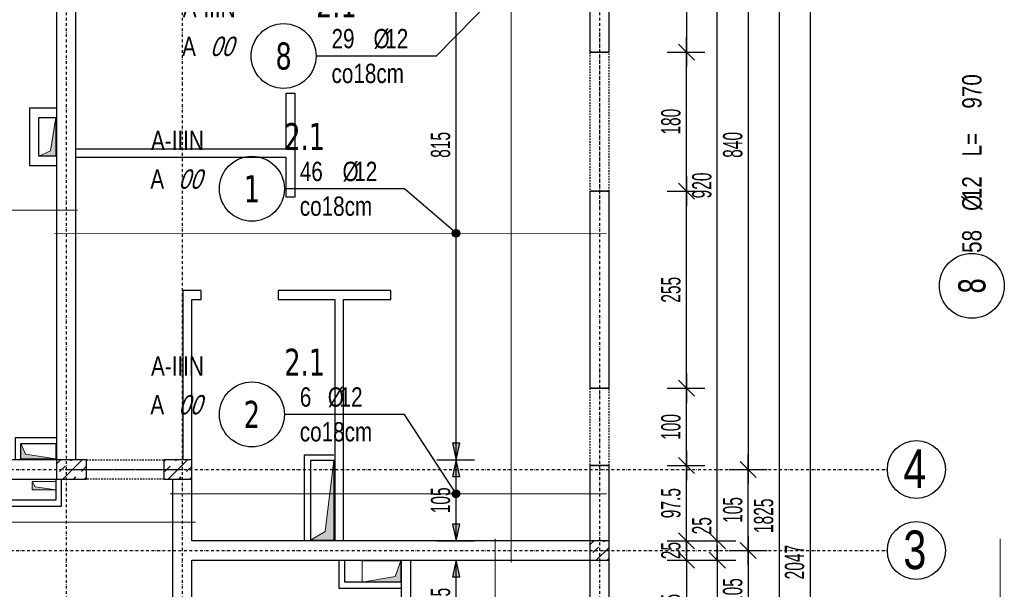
# Model space of a CAD drawing. Header units: millimetres. Extents: x 7622 to 13136, y -11868 to -7450.
# Tile 16 of 19: x 9955 to 11229, y -9173 to -8436. Entities that reach past the tile are written whole.
import ezdxf
from ezdxf.enums import TextEntityAlignment as Align

# ---------------------------------------------------------------- set-up
doc = ezdxf.new("R2010")
doc.units = ezdxf.units.MM
doc.header["$LTSCALE"] = 10
doc.linetypes.add('MO', pattern=[0.7, 0.35, -0.17, 0.01, -0.17])
doc.linetypes.add('MP', pattern=[0.36, 0.2, -0.16])
for name, color, linetype in [('BA_szr', 1, 'Continuous'), ('BA_wym', 1, 'Continuous'), ('BD_lpm', 1, 'MP'), ('BD_osm', 1, 'MO'), ('BD_txs', 2, 'Continuous'), ('BD_wic', 1, 'Continuous'), ('BD_wig', 3, 'Continuous'), ('BZ_odn', 1, 'Continuous'), ('BZ_opi1', 7, 'Continuous'), ('BZ_opi2', 4, 'Continuous'), ('BZ_opi4', 53, 'Continuous'), ('BZ_P_wid', 3, 'Continuous'), ('BZ_P_wyc', 134, 'Continuous'), ('BZ_wym', 1, 'Continuous')]:
    doc.layers.add(name, color=color, linetype=linetype)
doc.layers.add('BZ_pom', color=6, linetype='Continuous', plot=False)
doc.layers.add('Nowe_A-Przebicia_Nr_pióra__1', color=7, linetype='Continuous', lineweight=13)
doc.layers.add('Nowe_A-Ściany-Zewnętrzne_Nr_pióra__47', color=7, linetype='Continuous', lineweight=15)
doc.layers.add('Nowe_A-Przebicia_Nr_pióra__102', color=7, linetype='Continuous', lineweight=5, true_color=0xcccccc)
doc.styles.add('BIKTBG', font='tahoma.ttf', dxfattribs={"width": 0.85})
doc.styles.add('BIKTS', font='bikromsw.shx', dxfattribs={"width": 0.8})
doc.styles.add('BIKWYM', font='bikromsw.shx', dxfattribs={"width": 0.6})
doc.dimstyles.new('BA_KR_100_cm', dxfattribs={"dimtxt": 25, "dimasz": 1.666667, "dimexe": 24, "dimexo": 0, "dimgap": 0, "dimtad": 0, "dimdec": 1, "dimrnd": 0.5, "dimzin": 9, "dimdsep": 46, "dimtxsty": 'BIKWYM', "dimblk": 'WYM-KR', "dimcen": 0, "dimdle": 20, "dimclrd": 256, "dimclre": 256, "dimclrt": 2, "dimadec": 0, "dimazin": 0, "dimtfac": 0.033333, "dimtdec": 1, "dimtmove": 0, "dimatfit": 3, "dimldrblk": 'WYM-KR', "dimfxl": 25, "dimfxlon": 1, "dimtvp": 0.8, "dimtolj": 1, "dimarcsym": 0})
doc.dimstyles.new('BZ_KP_100_cm', dxfattribs={"dimtxt": 25, "dimasz": 1.666667, "dimexe": 24, "dimexo": 0, "dimgap": 0, "dimtad": 0, "dimdec": 1, "dimrnd": 0.5, "dimzin": 9, "dimdsep": 46, "dimtxsty": 'BIKWYM', "dimblk": 'WYM-KR', "dimblk1": 'WYM-KP', "dimblk2": 'WYM-KP', "dimsah": 1, "dimcen": 0, "dimdle": 20, "dimclrd": 256, "dimclre": 256, "dimclrt": 7, "dimadec": 0, "dimazin": 0, "dimtfac": 0.033333, "dimtdec": 1, "dimtmove": 0, "dimatfit": 3, "dimldrblk": 'WYM-KP', "dimfxl": 1, "dimtvp": 0.8, "dimtolj": 1, "dimarcsym": 0})
doc.dimstyles.new('BZ_ST_100_cm', dxfattribs={"dimtxt": 25, "dimasz": 1.666667, "dimexe": 24, "dimexo": 0, "dimgap": 0, "dimtad": 0, "dimdec": 1, "dimrnd": 0.5, "dimdsep": 46, "dimtxsty": 'BIKWYM', "dimblk": 'WYM-ST', "dimcen": 0, "dimdle": 20, "dimclrd": 256, "dimclre": 256, "dimclrt": 7, "dimadec": 0, "dimazin": 0, "dimtfac": 0.033333, "dimtdec": 1, "dimtix": 1, "dimtmove": 2, "dimatfit": 3, "dimldrblk": 'WYM-ST', "dimfxl": 25, "dimfxlon": 1, "dimtvp": 0.8, "dimtolj": 1, "dimtzin": 0, "dimarcsym": 0})

# ---------------------------------------------------------------- blocks, each defined once
blk = doc.blocks.new('WYM-KR')
at = {"linetype": 'ByBlock'}
blk.add_line((11.52, 0), (-11.52, 0), dxfattribs=at)
at = {"color": 7, "linetype": 'ByBlock'}
blk.add_line((6.24, 6.24), (-6.24, -6.24), dxfattribs=at)
blk = doc.blocks.new('*D143')
at = {"layer": 'BA_wym', "lineweight": -2}
for p, q in [((10792.7, -8190.6), (10841.7, -8190.6)), ((10817.7, -8192.2), (10817.7, -8476.4)), ((10792.7, -8478.1), (10841.7, -8478.1))]:
    blk.add_line(p, q, dxfattribs=at)
at = {"layer": 'Defpoints', "color": 0}
for p in [(10777.7, -8190.6), (10777.7, -8478.1), (10817.7, -8478.1)]:
    blk.add_point(p, dxfattribs=at)
at = {"layer": 'BA_wym', "lineweight": -2, "xscale": 1.666666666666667, "yscale": 1.666666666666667, "zscale": 1.666666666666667}
for p, rotation in [((10817.7, -8190.6), 90), ((10817.7, -8478.1), 270)]:
    blk.add_blockref('WYM-KR', p, dxfattribs=dict(at, rotation=rotation))
at = {"layer": 'BA_wym', "color": 2, "insert": (10797.7, -8334.3), "char_height": 25, "attachment_point": 5, "rotation": 90, "style": 'BIKWYM'}
blk.add_mtext('\\A1;287.5', dxfattribs=at)
blk = doc.blocks.new('*D144')
at = {"layer": 'BA_wym', "lineweight": -2}
for p, q in [((10792.7, -8478.1), (10841.7, -8478.1)), ((10817.7, -8656.4), (10817.7, -8479.7)), ((10792.7, -8658.1), (10841.7, -8658.1))]:
    blk.add_line(p, q, dxfattribs=at)
at = {"layer": 'Defpoints', "color": 0}
for p in [(10777.7, -8478.1), (10817.7, -8478.1), (10777.7, -8658.1)]:
    blk.add_point(p, dxfattribs=at)
at = {"layer": 'BA_wym', "lineweight": -2, "xscale": 1.666666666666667, "yscale": 1.666666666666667, "zscale": 1.666666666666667}
for p, rotation in [((10817.7, -8478.1), 90), ((10817.7, -8658.1), 270)]:
    blk.add_blockref('WYM-KR', p, dxfattribs=dict(at, rotation=rotation))
at = {"layer": 'BA_wym', "color": 2, "insert": (10797.7, -8568.1), "char_height": 25, "attachment_point": 5, "rotation": 90, "style": 'BIKWYM'}
blk.add_mtext('\\A1;180', dxfattribs=at)
blk = doc.blocks.new('*D145')
at = {"layer": 'BA_wym', "lineweight": -2}
for p, q in [((10792.7, -8658.1), (10841.7, -8658.1)), ((10817.7, -8911.4), (10817.7, -8659.7)), ((10792.7, -8913.1), (10841.7, -8913.1))]:
    blk.add_line(p, q, dxfattribs=at)
at = {"layer": 'Defpoints', "color": 0}
for p in [(10777.7, -8658.1), (10817.7, -8658.1), (10777.7, -8913.1)]:
    blk.add_point(p, dxfattribs=at)
at = {"layer": 'BA_wym', "lineweight": -2, "xscale": 1.666666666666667, "yscale": 1.666666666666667, "zscale": 1.666666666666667}
for p, rotation in [((10817.7, -8658.1), 90), ((10817.7, -8913.1), 270)]:
    blk.add_blockref('WYM-KR', p, dxfattribs=dict(at, rotation=rotation))
at = {"layer": 'BA_wym', "color": 2, "insert": (10797.7, -8785.6), "char_height": 25, "attachment_point": 5, "rotation": 90, "style": 'BIKWYM'}
blk.add_mtext('\\A1;255', dxfattribs=at)
blk = doc.blocks.new('*D146')
at = {"layer": 'BA_wym', "lineweight": -2}
for p, q in [((10792.7, -8913.1), (10841.7, -8913.1)), ((10817.7, -9011.4), (10817.7, -8914.7)), ((10792.7, -9013.1), (10841.7, -9013.1))]:
    blk.add_line(p, q, dxfattribs=at)
at = {"layer": 'Defpoints', "color": 0}
for p in [(10777.7, -8913.1), (10817.7, -8913.1), (10777.7, -9013.1)]:
    blk.add_point(p, dxfattribs=at)
at = {"layer": 'BA_wym', "lineweight": -2, "xscale": 1.666666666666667, "yscale": 1.666666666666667, "zscale": 1.666666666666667}
for p, rotation in [((10817.7, -8913.1), 90), ((10817.7, -9013.1), 270)]:
    blk.add_blockref('WYM-KR', p, dxfattribs=dict(at, rotation=rotation))
at = {"layer": 'BA_wym', "color": 2, "insert": (10797.7, -8963.1), "char_height": 25, "attachment_point": 5, "rotation": 90, "style": 'BIKWYM'}
blk.add_mtext('\\A1;100', dxfattribs=at)
blk = doc.blocks.new('*D147')
at = {"layer": 'BA_wym', "lineweight": -2}
for p, q in [((10792.7, -9013.1), (10841.7, -9013.1)), ((10817.7, -9108.9), (10817.7, -9014.7)), ((10792.7, -9110.6), (10841.7, -9110.6))]:
    blk.add_line(p, q, dxfattribs=at)
at = {"layer": 'Defpoints', "color": 0}
for p in [(10777.7, -9013.1), (10817.7, -9013.1), (10777.7, -9110.6)]:
    blk.add_point(p, dxfattribs=at)
at = {"layer": 'BA_wym', "lineweight": -2, "xscale": 1.666666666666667, "yscale": 1.666666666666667, "zscale": 1.666666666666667}
for p, rotation in [((10817.7, -9013.1), 90), ((10817.7, -9110.6), 270)]:
    blk.add_blockref('WYM-KR', p, dxfattribs=dict(at, rotation=rotation))
at = {"layer": 'BA_wym', "color": 2, "insert": (10797.7, -9061.8), "char_height": 25, "attachment_point": 5, "rotation": 90, "style": 'BIKWYM'}
blk.add_mtext('\\A1;97.5', dxfattribs=at)
blk = doc.blocks.new('*D148')
at = {"layer": 'BA_wym', "lineweight": -2}
for p, q in [((10817.7, -9108.9), (10817.7, -9107.2)), ((10792.7, -9110.6), (10841.7, -9110.6)), ((10817.7, -9110.6), (10817.7, -9135.6)), ((10792.7, -9135.6), (10841.7, -9135.6)), ((10817.7, -9137.2), (10817.7, -9138.9))]:
    blk.add_line(p, q, dxfattribs=at)
at = {"layer": 'Defpoints', "color": 0}
for p in [(10777.7, -9110.6), (10777.7, -9135.6), (10817.7, -9135.6)]:
    blk.add_point(p, dxfattribs=at)
at = {"layer": 'BA_wym', "lineweight": -2, "xscale": 1.666666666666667, "yscale": 1.666666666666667, "zscale": 1.666666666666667}
for p, rotation in [((10817.7, -9110.6), 270), ((10817.7, -9135.6), 90)]:
    blk.add_blockref('WYM-KR', p, dxfattribs=dict(at, rotation=rotation))
at = {"layer": 'BA_wym', "color": 2, "insert": (10797.7, -9123.1), "char_height": 25, "attachment_point": 5, "rotation": 90, "style": 'BIKWYM'}
blk.add_mtext('\\A1;25', dxfattribs=at)
blk = doc.blocks.new('*D149')
at = {"layer": 'BA_wym', "lineweight": -2}
for p, q in [((10792.7, -9135.6), (10841.7, -9135.6)), ((10817.7, -9137.2), (10817.7, -9271.4)), ((10792.7, -9273.1), (10841.7, -9273.1))]:
    blk.add_line(p, q, dxfattribs=at)
at = {"layer": 'Defpoints', "color": 0}
for p in [(10777.7, -9135.6), (10777.7, -9273.1), (10817.7, -9273.1)]:
    blk.add_point(p, dxfattribs=at)
at = {"layer": 'BA_wym', "lineweight": -2, "xscale": 1.666666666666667, "yscale": 1.666666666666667, "zscale": 1.666666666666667}
for p, rotation in [((10817.7, -9135.6), 90), ((10817.7, -9273.1), 270)]:
    blk.add_blockref('WYM-KR', p, dxfattribs=dict(at, rotation=rotation))
at = {"layer": 'BA_wym', "color": 2, "insert": (10797.7, -9204.3), "char_height": 25, "attachment_point": 5, "rotation": 90, "style": 'BIKWYM'}
blk.add_mtext('\\A1;137.5', dxfattribs=at)
blk = doc.blocks.new('*D154')
at = {"layer": 'BA_wym', "lineweight": -2}
for p, q in [((10832.7, -8190.6), (10881.7, -8190.6)), ((10857.7, -9108.9), (10857.7, -8192.2)), ((10832.7, -9110.6), (10881.7, -9110.6))]:
    blk.add_line(p, q, dxfattribs=at)
at = {"layer": 'Defpoints', "color": 0}
for p in [(10817.7, -8190.6), (10857.7, -8190.6), (10817.7, -9110.6)]:
    blk.add_point(p, dxfattribs=at)
at = {"layer": 'BA_wym', "lineweight": -2, "xscale": 1.666666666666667, "yscale": 1.666666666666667, "zscale": 1.666666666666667}
for p, rotation in [((10857.7, -8190.6), 90), ((10857.7, -9110.6), 270)]:
    blk.add_blockref('WYM-KR', p, dxfattribs=dict(at, rotation=rotation))
at = {"layer": 'BA_wym', "color": 2, "insert": (10837.7, -8650.6), "char_height": 25, "attachment_point": 5, "rotation": 90, "style": 'BIKWYM'}
blk.add_mtext('\\A1;920', dxfattribs=at)
blk = doc.blocks.new('*D155')
at = {"layer": 'BA_wym', "lineweight": -2}
for p, q in [((10857.7, -9108.9), (10857.7, -9074.9)), ((10832.7, -9110.6), (10881.7, -9110.6)), ((10857.7, -9135.6), (10857.7, -9110.6)), ((10832.7, -9135.6), (10881.7, -9135.6)), ((10857.7, -9137.2), (10857.7, -9138.9))]:
    blk.add_line(p, q, dxfattribs=at)
at = {"layer": 'Defpoints', "color": 0}
for p in [(10817.7, -9110.6), (10857.7, -9110.6), (10817.7, -9135.6)]:
    blk.add_point(p, dxfattribs=at)
at = {"layer": 'BA_wym', "lineweight": -2, "xscale": 1.666666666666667, "yscale": 1.666666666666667, "zscale": 1.666666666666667}
for p, rotation in [((10857.7, -9110.6), 270), ((10857.7, -9135.6), 90)]:
    blk.add_blockref('WYM-KR', p, dxfattribs=dict(at, rotation=rotation))
at = {"layer": 'BA_wym', "color": 2, "insert": (10837.7, -9091), "char_height": 25, "attachment_point": 5, "rotation": 90, "style": 'BIKWYM'}
blk.add_mtext('\\A1;25', dxfattribs=at)
blk = doc.blocks.new('*D156')
at = {"layer": 'BA_wym', "lineweight": -2}
for p, q in [((10832.7, -9135.6), (10881.7, -9135.6)), ((10857.7, -9137.2), (10857.7, -9963.9)), ((10832.7, -9965.6), (10881.7, -9965.6))]:
    blk.add_line(p, q, dxfattribs=at)
at = {"layer": 'Defpoints', "color": 0}
for p in [(10817.7, -9135.6), (10817.7, -9965.6), (10857.7, -9965.6)]:
    blk.add_point(p, dxfattribs=at)
at = {"layer": 'BA_wym', "lineweight": -2, "xscale": 1.666666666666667, "yscale": 1.666666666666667, "zscale": 1.666666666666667}
for p, rotation in [((10857.7, -9135.6), 90), ((10857.7, -9965.6), 270)]:
    blk.add_blockref('WYM-KR', p, dxfattribs=dict(at, rotation=rotation))
at = {"layer": 'BA_wym', "color": 2, "insert": (10837.7, -9550.6), "char_height": 25, "attachment_point": 5, "rotation": 90, "style": 'BIKWYM'}
blk.add_mtext('\\A1;830', dxfattribs=at)
blk = doc.blocks.new('*D160')
at = {"layer": 'BA_wym', "lineweight": -2}
for p, q in [((10872.7, -8178.1), (10921.7, -8178.1)), ((10897.7, -8179.7), (10897.7, -9016.4)), ((10872.7, -9018.1), (10921.7, -9018.1))]:
    blk.add_line(p, q, dxfattribs=at)
at = {"layer": 'Defpoints', "color": 0}
for p in [(10857.7, -8178.1), (10857.7, -9018.1), (10897.7, -9018.1)]:
    blk.add_point(p, dxfattribs=at)
at = {"layer": 'BA_wym', "lineweight": -2, "xscale": 1.666666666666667, "yscale": 1.666666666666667, "zscale": 1.666666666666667}
for p, rotation in [((10897.7, -8178.1), 90), ((10897.7, -9018.1), 270)]:
    blk.add_blockref('WYM-KR', p, dxfattribs=dict(at, rotation=rotation))
at = {"layer": 'BA_wym', "color": 2, "insert": (10877.7, -8598.1), "char_height": 25, "attachment_point": 5, "rotation": 90, "style": 'BIKWYM'}
blk.add_mtext('\\A1;840', dxfattribs=at)
blk = doc.blocks.new('*D161')
at = {"layer": 'BA_wym', "lineweight": -2}
for p, q in [((10872.7, -9018.1), (10921.7, -9018.1)), ((10897.7, -9121.4), (10897.7, -9019.7)), ((10872.7, -9123.1), (10921.7, -9123.1))]:
    blk.add_line(p, q, dxfattribs=at)
at = {"layer": 'Defpoints', "color": 0}
for p in [(10857.7, -9018.1), (10897.7, -9018.1), (10857.7, -9123.1)]:
    blk.add_point(p, dxfattribs=at)
at = {"layer": 'BA_wym', "lineweight": -2, "xscale": 1.666666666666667, "yscale": 1.666666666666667, "zscale": 1.666666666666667}
for p, rotation in [((10897.7, -9018.1), 90), ((10897.7, -9123.1), 270)]:
    blk.add_blockref('WYM-KR', p, dxfattribs=dict(at, rotation=rotation))
at = {"layer": 'BA_wym', "color": 2, "insert": (10877.7, -9070.6), "char_height": 25, "attachment_point": 5, "rotation": 90, "style": 'BIKWYM'}
blk.add_mtext('\\A1;105', dxfattribs=at)
blk = doc.blocks.new('*D162')
at = {"layer": 'BA_wym', "lineweight": -2}
for p, q in [((10872.7, -9123.1), (10921.7, -9123.1)), ((10897.7, -9124.7), (10897.7, -9226.4)), ((10872.7, -9228.1), (10921.7, -9228.1))]:
    blk.add_line(p, q, dxfattribs=at)
at = {"layer": 'Defpoints', "color": 0}
for p in [(10857.7, -9123.1), (10857.7, -9228.1), (10897.7, -9228.1)]:
    blk.add_point(p, dxfattribs=at)
at = {"layer": 'BA_wym', "lineweight": -2, "xscale": 1.666666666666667, "yscale": 1.666666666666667, "zscale": 1.666666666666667}
for p, rotation in [((10897.7, -9123.1), 90), ((10897.7, -9228.1), 270)]:
    blk.add_blockref('WYM-KR', p, dxfattribs=dict(at, rotation=rotation))
at = {"layer": 'BA_wym', "color": 2, "insert": (10877.7, -9175.6), "char_height": 25, "attachment_point": 5, "rotation": 90, "style": 'BIKWYM'}
blk.add_mtext('\\A1;105', dxfattribs=at)
blk = doc.blocks.new('*D166')
at = {"layer": 'BA_wym', "lineweight": -2}
for p, q in [((10912.7, -8165.6), (10961.7, -8165.6)), ((10937.7, -8167.2), (10937.7, -9988.9)), ((10912.7, -9990.6), (10961.7, -9990.6))]:
    blk.add_line(p, q, dxfattribs=at)
at = {"layer": 'Defpoints', "color": 0}
for p in [(10897.7, -8165.6), (10897.7, -9990.6), (10937.7, -9990.6)]:
    blk.add_point(p, dxfattribs=at)
at = {"layer": 'BA_wym', "lineweight": -2, "xscale": 1.666666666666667, "yscale": 1.666666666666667, "zscale": 1.666666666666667}
for p, rotation in [((10937.7, -8165.6), 90), ((10937.7, -9990.6), 270)]:
    blk.add_blockref('WYM-KR', p, dxfattribs=dict(at, rotation=rotation))
at = {"layer": 'BA_wym', "color": 2, "insert": (10917.7, -9078.1), "char_height": 25, "attachment_point": 5, "rotation": 90, "style": 'BIKWYM'}
blk.add_mtext('\\A1;1825', dxfattribs=at)
blk = doc.blocks.new('*D168')
at = {"layer": 'BA_wym', "lineweight": -2}
for p, q in [((10952.7, -8114.6), (11001.7, -8114.6)), ((10977.7, -8116.2), (10977.7, -10159.9)), ((10952.7, -10161.6), (11001.7, -10161.6))]:
    blk.add_line(p, q, dxfattribs=at)
at = {"layer": 'Defpoints', "color": 0}
for p in [(10937.7, -8114.6), (10937.7, -10161.6), (10977.7, -10161.6)]:
    blk.add_point(p, dxfattribs=at)
at = {"layer": 'BA_wym', "lineweight": -2, "xscale": 1.666666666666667, "yscale": 1.666666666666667, "zscale": 1.666666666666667}
for p, rotation in [((10977.7, -8114.6), 90), ((10977.7, -10161.6), 270)]:
    blk.add_blockref('WYM-KR', p, dxfattribs=dict(at, rotation=rotation))
at = {"layer": 'BA_wym', "color": 2, "insert": (10957.7, -9138.1), "char_height": 25, "attachment_point": 5, "rotation": 90, "style": 'BIKWYM'}
blk.add_mtext('\\A1;2047', dxfattribs=at)
blk = doc.blocks.new('WYM-ST')
blk.add_hatch(color=256).paths.add_polyline_path([(-13, 2.88), (0, 0), (-13, -2.88)])
blk.add_lwpolyline([(0, 0), (-13, 2.88), (-13, -2.88), (0, 0)])
blk = doc.blocks.new('*D178')
at = {"layer": 'BA_wym', "lineweight": -2}
for p, q in [((10494.7, -9135.6), (10543.7, -9135.6)), ((10519.7, -9238.9), (10519.7, -9137.2)), ((10494.7, -9240.6), (10543.7, -9240.6))]:
    blk.add_line(p, q, dxfattribs=at)
at = {"layer": 'Defpoints', "color": 0}
for p in [(10177.7, -9135.6), (10519.7, -9135.6), (10177.7, -9240.6)]:
    blk.add_point(p, dxfattribs=at)
at = {"layer": 'BA_wym', "lineweight": -2, "xscale": 1.666666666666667, "yscale": 1.666666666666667, "zscale": 1.666666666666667}
for p, rotation in [((10519.7, -9135.6), 90), ((10519.7, -9240.6), 270)]:
    blk.add_blockref('WYM-ST', p, dxfattribs=dict(at, rotation=rotation))
at = {"layer": 'BA_wym', "color": 7, "insert": (10499.7, -9188.1), "char_height": 25, "attachment_point": 5, "rotation": 90, "style": 'BIKWYM'}
blk.add_mtext('\\A1;105', dxfattribs=at)
blk = doc.blocks.new('*D179')
at = {"layer": 'BA_wym', "lineweight": -2}
for p, q in [((10494.7, -9005.6), (10543.7, -9005.6)), ((10519.7, -9108.9), (10519.7, -9007.2)), ((10494.7, -9110.6), (10543.7, -9110.6))]:
    blk.add_line(p, q, dxfattribs=at)
at = {"layer": 'Defpoints', "color": 0}
for p in [(10177.7, -9005.6), (10519.7, -9005.6), (10177.7, -9110.6)]:
    blk.add_point(p, dxfattribs=at)
at = {"layer": 'BA_wym', "lineweight": -2, "xscale": 1.666666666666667, "yscale": 1.666666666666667, "zscale": 1.666666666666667}
for p, rotation in [((10519.7, -9005.6), 90), ((10519.7, -9110.6), 270)]:
    blk.add_blockref('WYM-ST', p, dxfattribs=dict(at, rotation=rotation))
at = {"layer": 'BA_wym', "color": 7, "insert": (10499.7, -9058.1), "char_height": 25, "attachment_point": 5, "rotation": 90, "style": 'BIKWYM'}
blk.add_mtext('\\A1;105', dxfattribs=at)
blk = doc.blocks.new('*D180')
at = {"layer": 'BA_wym', "lineweight": -2}
for p, q in [((10544.7, -8190.6), (10495.7, -8190.6)), ((10519.7, -9003.9), (10519.7, -8192.2)), ((10494.7, -9005.6), (10543.7, -9005.6))]:
    blk.add_line(p, q, dxfattribs=at)
at = {"layer": 'Defpoints', "color": 0}
for p in [(10519.7, -8190.6), (10692.7, -8190.6), (10177.7, -9005.6)]:
    blk.add_point(p, dxfattribs=at)
at = {"layer": 'BA_wym', "lineweight": -2, "xscale": 1.666666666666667, "yscale": 1.666666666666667, "zscale": 1.666666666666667}
for p, rotation in [((10519.7, -8190.6), 90), ((10519.7, -9005.6), 270)]:
    blk.add_blockref('WYM-ST', p, dxfattribs=dict(at, rotation=rotation))
at = {"layer": 'BA_wym', "color": 7, "insert": (10499.7, -8598.1), "char_height": 25, "attachment_point": 5, "rotation": 90, "style": 'BIKWYM'}
blk.add_mtext('\\A1;815', dxfattribs=at)
blk = doc.blocks.new('WYM-KP')
blk.add_hatch(color=256).paths.add_polyline_path([(3, 0, 1), (-3, 0, 1)])
blk.add_circle((0, 0), 3)
blk = doc.blocks.new('bik_BlkOpPret', base_point=(1524.5, 7050.3))
at = {"layer": 'BZ_opi1', "style": 'BIKTS', "width": 0.6}
for tag, p in [('SZTUK', (1533.8, 7057.8)), ('PRZEDR_FI', (1554.7, 7057.8)), ('PRZEKROJ', (1563.3, 7057.8)), ('PRZEDR_L', (1533.8, 7024)), ('DLUGOSC', (1568.6, 7024)), ('UWAGA', (1533.8, 6997.8))]:
    blk.add_attdef(tag, p, '', height=18.8, dxfattribs=at)
at = {"layer": 'BZ_opi2', "style": 'BIKTBG', "width": 0.6}
blk.add_attdef('NUMER', text='', height=26.2, dxfattribs=at).set_placement((1620.8, 7050.3), align=Align.MIDDLE_CENTER)
at = {"layer": 'BZ_pom', "width": 0.6}
for tag, p, height, style in [('POZYCJA', (1589.3, 7087.8), 26.2, 'BIKTBG'), ('GATUNEK', (1630.2, 7087.8), 18.8, 'BIKTS'), ('METODA_L', (1639.1, 7050.3), 18.8, 'BIKTS'), ('EURO_KOD', (1663.7, 7050.3), 18.8, 'BIKTS')]:
    blk.add_attdef(tag, p, '', height=height, dxfattribs=dict(at, style=style))
at = {"layer": 'BZ_wym', "width": 0.6}
for tag, p, height, style, flags in [('PRZEDR_NR', (1533.8, 6969.6), 26.2, 'BIKTBG', 1), ('PRZEDR_SZT', (1533.8, 6941.5), 18.8, 'BIKTS', 1), ('TYP_PRETA', (1533.8, 6913.4), 18.8, 'BIKTS', 3), ('EURO_KOD_SEGMENTY', (1567.6, 6885.3), 18.8, 'BIKTS', 3), ('HAK_1', (1533.8, 6857.1), 18.8, 'BIKTS', 3), ('HAK_2', (1533.8, 6829), 18.8, 'BIKTS', 3), ('ID', (1533.8, 6800.9), 18.8, 'BIKTS', 3), ('ID_C', (1533.8, 6772.8), 18.8, 'BIKTS', 3), ('b_atr_0', (1533.8, 6744.6), 18.8, 'BIKTS', 3)]:
    blk.add_attdef(tag, p, '', height=height, dxfattribs=dict(at, style=style, flags=flags))
blk = doc.blocks.new('bik_BlkOpPretW', base_point=(-8229.3, 29338.9))
at = {"layer": 'BZ_opi2', "style": 'BIKTBG', "width": 0.8}
blk.add_attdef('NUMER', text='', height=35, dxfattribs=at).set_placement((-8167.3, 29338.9), align=Align.MIDDLE_CENTER)
at = {"layer": 'BZ_opi4', "style": 'BIKTS', "width": 0.8}
for tag, p in [('SZTUK', (-8124.3, 29326.4)), ('PRZEDR_FI', (-8050, 29326.4)), ('PRZEKROJ', (-8034.8, 29326.4)), ('PRZEDR_L', (-7979.5, 29326.4)), ('DLUGOSC', (-7917.6, 29326.4))]:
    blk.add_attdef(tag, p, '', height=25, dxfattribs=at)
at = {"layer": 'BZ_pom', "width": 0.8}
for tag, p, height, style, flags in [('POZYCJA', (-8124.3, 29288.9), 35, 'BIKTBG', 3), ('GATUNEK', (-8124.3, 29251.4), 25, 'BIKTS', 1), ('METODA_L', (-8124.3, 29176.4), 25, 'BIKTS', 3)]:
    blk.add_attdef(tag, p, '', height=height, dxfattribs=dict(at, style=style, flags=flags))
at = {"layer": 'BZ_wym', "width": 0.8}
for tag, p, height, style, flags in [('UWAGA', (-8124.3, 29213.9), 25, 'BIKTS', 1), ('TYP_PRETA', (-8124.3, 29138.9), 25, 'BIKTS', 3), ('PRZEDR_NR', (-8124.3, 29101.4), 35, 'BIKTBG', 1), ('PRZEDR_SZT', (-8124.3, 29063.9), 25, 'BIKTS', 1), ('EURO_KOD', (-8124.3, 29026.4), 25, 'BIKTS', 3), ('EURO_KOD_SEGMENTY', (-8070, 29026.4), 25, 'BIKTS', 3), ('HAK_1', (-8124.3, 28988.9), 25, 'BIKTS', 3), ('HAK_2', (-8124.3, 28951.4), 25, 'BIKTS', 3), ('ID', (-8124.3, 28913.9), 25, 'BIKTS', 3), ('ID_C', (-8124.3, 28876.4), 25, 'BIKTS', 3), ('b_atr_0', (-8124.3, 28838.9), 25, 'BIKTS', 3)]:
    blk.add_attdef(tag, p, '', height=height, dxfattribs=dict(at, style=style, flags=flags))
blk = doc.blocks.new('*D194')
at = {"layer": 'BA_wym', "lineweight": -2}
for p, q in [((10177.7, -9510.7), (10177.7, -9559.7)), ((10692.7, -9510.7), (10692.7, -9559.7)), ((10691, -9535.7), (10179.4, -9535.7))]:
    blk.add_line(p, q, dxfattribs=at)
at = {"layer": 'Defpoints', "color": 0}
for p in [(10692.7, -9135.6), (10177.7, -9240.6), (10177.7, -9535.7)]:
    blk.add_point(p, dxfattribs=at)
at = {"layer": 'BA_wym', "lineweight": -2, "xscale": 1.666666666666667, "yscale": 1.666666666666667, "zscale": 1.666666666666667, "rotation": 180}
blk.add_blockref('WYM-ST', (10177.7, -9535.7), dxfattribs=at)
at = {"layer": 'BA_wym', "lineweight": -2, "xscale": 1.666666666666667, "yscale": 1.666666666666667, "zscale": 1.666666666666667}
blk.add_blockref('WYM-ST', (10692.7, -9535.7), dxfattribs=at)
at = {"layer": 'BA_wym', "color": 7, "insert": (10409.5, -9515.7), "char_height": 25, "attachment_point": 5, "style": 'BIKWYM'}
blk.add_mtext('\\A1;515', dxfattribs=at)
blk = doc.blocks.new('*D199')
at = {"layer": 'BA_wym', "lineweight": -2}
for p, q in [((9427.7, -8409), (9427.7, -8360)), ((10177.7, -8409), (10177.7, -8360)), ((10176, -8384), (9429.4, -8384))]:
    blk.add_line(p, q, dxfattribs=at)
at = {"layer": 'Defpoints', "color": 0}
for p in [(9427.7, -8384), (9427.7, -9011), (10177.7, -9011)]:
    blk.add_point(p, dxfattribs=at)
at = {"layer": 'BA_wym', "lineweight": -2, "xscale": 1.666666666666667, "yscale": 1.666666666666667, "zscale": 1.666666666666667}
for p, rotation in [((9427.7, -8384), 179.99999927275), ((10177.7, -8384), 359.99999927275)]:
    blk.add_blockref('WYM-ST', p, dxfattribs=dict(at, rotation=rotation))
at = {"layer": 'BA_wym', "color": 7, "insert": (9802.7, -8364), "char_height": 25, "attachment_point": 5, "rotation": 360, "style": 'BIKWYM'}
blk.add_mtext('\\A1;750', dxfattribs=at)
blk = doc.blocks.new('*D200')
at = {"layer": 'BA_wym', "lineweight": -2}
for p, q in [((10177.7, -8409), (10177.7, -8360)), ((10692.7, -8409), (10692.7, -8360)), ((10691, -8384), (10179.4, -8384))]:
    blk.add_line(p, q, dxfattribs=at)
at = {"layer": 'Defpoints', "color": 0}
for p in [(10177.7, -8384), (10177.7, -9011), (10692.7, -9116)]:
    blk.add_point(p, dxfattribs=at)
at = {"layer": 'BA_wym', "lineweight": -2, "xscale": 1.666666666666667, "yscale": 1.666666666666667, "zscale": 1.666666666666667}
for p, rotation in [((10177.7, -8384), 179.9999992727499), ((10692.7, -8384), 359.9999992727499)]:
    blk.add_blockref('WYM-ST', p, dxfattribs=dict(at, rotation=rotation))
at = {"layer": 'BA_wym', "color": 7, "insert": (10435.2, -8364), "char_height": 25, "attachment_point": 5, "rotation": 360, "style": 'BIKWYM'}
blk.add_mtext('\\A1;515', dxfattribs=at)

msp = doc.modelspace()

# ---------------------------------------------------------------- hatches: boundary and pattern name
at = {"layer": 'BA_szr'}
h = msp.add_hatch(dxfattribs=at)
h.set_pattern_fill('BIK_ZELBET', color=256, scale=100, angle=45, pattern_type=2)
h.set_pattern_definition([(45, (-1611.071, -10074.417), (-14.142136, 14.142136), []), (45, (-1618.142, -10067.346), (-14.142136, 14.142136), [10, -10])])
h.paths.add_polyline_path([(10002.71, -9030.57), (10041.71, -9030.57), (10041.71, -9005.57), (10002.71, -9005.57)])
h = msp.add_hatch(dxfattribs=at)
h.set_pattern_fill('BIK_ZELBET', color=256, scale=100, angle=45, pattern_type=2)
h.set_pattern_definition([(45, (-1475.072, -10074.417), (-14.142136, 14.142136), []), (45, (-1482.143, -10067.346), (-14.142136, 14.142136), [10, -10])])
h.paths.add_polyline_path([(10141.7, -9030.57), (10177.7, -9030.57), (10177.7, -9005.57), (10141.7, -9005.57)])
h = msp.add_hatch(dxfattribs=at)
h.set_pattern_fill('BIK_ZELBET', color=256, scale=100, angle=45, pattern_type=2)
h.set_pattern_definition([(45, (-921.071, -10179.417), (-14.142136, 14.142136), []), (45, (-928.142, -10172.346), (-14.142136, 14.142136), [10, -10])])
h.paths.add_polyline_path([(10692.71, -9135.57), (10717.71, -9135.57), (10717.71, -9110.57), (10692.71, -9110.57)])
at = {"layer": 'Nowe_A-Przebicia_Nr_pióra__102', "linetype": 'Continuous', "lineweight": 5, "true_color": 0xcccccc}
for points in [[(9979.71, -8612.57), (10001.7, -8612.57), (10001.7, -8562.57), (9995, -8605.86)], [(10001.71, -9004.57), (9956.71, -9004.57), (9956.71, -8984.57), (9962.77, -8998.5)], [(10331.2, -9109.57), (10361.7, -9109.57), (10361.7, -9006.6), (10350.38, -9098.24)], [(10001.71, -9044.54), (9971.21, -9044.54), (9971.21, -9033.54), (9974.91, -9040.84)], [(10398.22, -9164.07), (10448.2, -9164.07), (10448.2, -9136.57), (10440.71, -9156.58)]]:
    msp.add_hatch(color=254, dxfattribs=at).paths.add_polyline_path(points)

# ---------------------------------------------------------------- linework, layer by layer
at = {"layer": 'BD_lpm'}
for points in [[(10692.71, -8658.07), (10717.71, -8658.07), (10717.71, -8478.07), (10692.71, -8478.07)], [(10692.71, -9013.07), (10717.71, -9013.07), (10717.71, -8913.07), (10692.71, -8913.07)], [(10141.71, -9030.57), (10041.71, -9030.57), (10041.71, -9005.57), (10141.71, -9005.57)]]:
    msp.add_lwpolyline(points, close=True, dxfattribs=at)
at = {"layer": 'BD_osm', "color": 5}
for p, q in [((10705.21, -8453.07), (10705.21, -8683.07)), ((10705.21, -8888.07), (10705.21, -9038.07)), ((10016.71, -9018.07), (10166.71, -9018.07))]:
    msp.add_line(p, q, dxfattribs=at)
at = {"layer": 'BD_osm'}
for points in [[(10015.21, -7754.57), (10015.21, -10627.02)], [(10165.21, -7754.57), (10165.21, -10627.02)], [(10705.21, -7754.57), (10705.21, -10627.02)], [(7752.71, -9018.07), (11077.71, -9018.07)], [(7752.71, -9123.07), (11077.71, -9123.07)]]:
    msp.add_lwpolyline(points, dxfattribs=at)
at = {"layer": 'BD_wic', "color": 8}
for points in [[(10027.7, -8603.07), (10299.71, -8603.07), (10299.71, -8531.07), (10311.21, -8531.07), (10311.21, -8665.57), (10299.71, -8665.57), (10299.71, -8614.57), (10027.7, -8614.57)], [(10002.7, -8550.57), (9967.7, -8550.57), (9967.7, -8624.57), (10002.7, -8624.57)], [(10002.7, -8612.57), (9979.71, -8612.57), (9979.71, -8562.57), (10002.7, -8562.57)], [(10177.71, -9005.57), (10177.71, -8798.07), (10189.71, -8798.07), (10189.71, -8786.57), (10166.21, -8786.57), (10166.21, -9005.57)], [(10374.2, -9110.57), (10374.2, -8798.07), (10435.2, -8798.07), (10435.2, -8786.57), (10289.71, -8786.57), (10289.71, -8798.07), (10362.7, -8798.07), (10362.7, -9110.57)], [(10001.71, -8977.07), (9949.21, -8977.07), (9949.21, -9004.57)], [(9956.71, -9004.57), (9956.71, -8984.57), (10001.71, -8984.57)], [(10323.7, -9109.57), (10323.7, -8999.1), (10361.7, -8999.1)], [(10361.7, -9006.6), (10331.2, -9006.6), (10331.2, -9109.57)], [(9878.71, -9031.57), (9878.71, -9065.57), (10009.23, -9065.57), (10009.23, -9031.57)], [(10001.71, -9031.57), (10001.73, -9058.07), (9886.21, -9058.07), (9886.21, -9031.57)], [(10460.7, -9135.57), (10460.7, -9390.08), (10449.2, -9390.08), (10449.2, -9329.06), (10358.2, -9329.06), (10358.2, -9317.56), (10449.2, -9317.56), (10449.2, -9135.57)], [(10368.2, -9136.57), (10368.2, -9171.57), (10448.2, -9171.57)], [(10448.2, -9164.07), (10375.7, -9164.07), (10375.7, -9136.57)]]:
    msp.add_lwpolyline(points, dxfattribs=at)
at = {"layer": 'BD_wic'}
for centre in [(11115.21, -9018.07), (11115.21, -9123.07)]:
    msp.add_circle(centre, 37.5, dxfattribs=at)
at = {"layer": 'BD_wig'}
for points in [[(10075.21, -8190.57), (10075.21, -8165.57), (10027.7, -8165.57), (10027.7, -8114.57), (10002.7, -8114.57), (10002.7, -8165.57), (9938.21, -8165.57), (9938.21, -8190.57), (10002.7, -8190.57), (10002.71, -9005.57), (9766.21, -9005.57), (9766.21, -9030.57), (10041.71, -9030.57), (10041.71, -9005.57), (10027.71, -9005.57), (10027.7, -8190.57), (10075.21, -8190.57)], [(10692.71, -8478.07), (10717.71, -8478.07), (10717.71, -8165.57), (10585.21, -8165.57), (10585.21, -8190.57), (10692.71, -8190.57), (10692.71, -8478.07)], [(10692.71, -9273.07), (10717.71, -9273.07), (10717.71, -9013.07), (10692.71, -9013.07), (10692.71, -9110.57), (10177.71, -9110.57), (10177.71, -9005.57), (10141.71, -9005.57), (10141.71, -9030.57), (10152.71, -9030.57), (10152.71, -9215.57), (10141.71, -9215.57), (10141.71, -9240.57), (10177.71, -9240.57), (10177.71, -9135.57), (10692.71, -9135.57), (10692.71, -9273.07)]]:
    msp.add_lwpolyline(points, dxfattribs=at)
for points in [[(10692.71, -8913.07), (10717.71, -8913.07), (10717.71, -8658.07), (10692.71, -8658.07)], [(10002.71, -9030.57), (10041.71, -9030.57), (10041.71, -9005.57), (10002.71, -9005.57)], [(10141.7, -9030.57), (10177.7, -9030.57), (10177.7, -9005.57), (10141.7, -9005.57)], [(10692.71, -9135.57), (10717.71, -9135.57), (10717.71, -9110.57), (10692.71, -9110.57)]]:
    msp.add_lwpolyline(points, close=True, dxfattribs=at)
at = {"layer": 'BZ_odn'}
for centre in [(10296.56, -8483.07), (10255.51, -8654.88), (10255.51, -8946.87)]:
    msp.add_circle(centre, 42, dxfattribs=at)
at = {"layer": 'BZ_odn', "color": 252}
msp.add_circle((11186.99, -8780.52), 42, dxfattribs=at)
at = {"layer": 'BZ_P_wid', "const_width": 1.2}
for points in [[(10591.03, -9138.57), (10591.03, -8168.57)], [(9400.21, -8682.56), (10030.21, -8682.56)], [(10714.71, -8712.56), (9999.71, -8712.56)], [(10714.71, -9049.65), (10149.71, -9049.65)], [(10182.71, -9086.39), (8982.71, -9086.39)], [(10570.14, -9107.57), (10570.14, -9987.57)]]:
    msp.add_lwpolyline(points, dxfattribs=at)
at = {"layer": 'BZ_P_wyc', "linetype": 'Continuous', "const_width": 1.2}
msp.add_lwpolyline([(11223.72, -9107.57), (11223.72, -9987.57)], dxfattribs=at)
at = {"layer": 'Nowe_A-Przebicia_Nr_pióra__1', "color": 7, "linetype": 'Continuous', "lineweight": 13}
for p, q in [((9995, -8605.86), (10001.7, -8562.57)), ((10001.7, -8612.57), (10001.7, -8562.57)), ((9979.71, -8612.57), (9995, -8605.86)), ((9962.77, -8998.5), (9956.71, -8984.57)), ((9956.71, -8984.57), (10001.71, -8984.57)), ((9956.71, -9004.57), (9956.71, -8984.57)), ((10001.71, -8984.57), (10001.71, -9004.57)), ((10001.71, -9004.57), (9956.71, -9004.57)), ((10001.71, -9004.57), (9962.77, -8998.5)), ((10331.2, -9006.6), (10361.7, -9006.6)), ((10331.2, -9109.57), (10331.2, -9006.6)), ((10350.38, -9098.24), (10361.7, -9006.6)), ((10361.7, -9006.6), (10350.38, -9098.24)), ((10361.7, -9109.57), (10361.7, -9006.6)), ((9974.91, -9040.84), (9971.21, -9033.54)), ((9971.21, -9033.54), (10001.71, -9033.54)), ((9971.21, -9044.54), (9971.21, -9033.54)), ((10001.71, -9044.54), (9971.21, -9044.54)), ((10001.71, -9044.54), (9974.91, -9040.84)), ((10001.71, -9033.54), (10001.71, -9044.54)), ((10331.2, -9109.57), (10350.38, -9098.24)), ((10350.38, -9098.24), (10331.2, -9109.57)), ((10331.2, -9109.57), (10361.7, -9109.57)), ((10448.2, -9136.57), (10398.22, -9136.57)), ((10398.22, -9136.57), (10398.22, -9164.07)), ((10440.71, -9156.58), (10448.2, -9136.57)), ((10448.2, -9164.07), (10448.2, -9136.57)), ((10398.22, -9164.07), (10440.71, -9156.58)), ((10398.22, -9164.07), (10448.2, -9164.07))]:
    msp.add_line(p, q, dxfattribs=at)
at = {"layer": 'Nowe_A-Ściany-Zewnętrzne_Nr_pióra__47', "color": 7, "linetype": 'Continuous', "lineweight": 15}
for p, q in [((9979.71, -8562.57), (10001.7, -8562.57)), ((9979.71, -8612.57), (9979.71, -8562.57)), ((10001.7, -8612.57), (9979.71, -8612.57))]:
    msp.add_line(p, q, dxfattribs=at)

# ---------------------------------------------------------------- block references
ref = msp.add_blockref('bik_BlkOpPret', (10493.8, -8483.07), dxfattribs=dict(rotation=7.271689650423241e-07))
ref.add_attrib('NUMER', '8', dxfattribs={"layer": 'BZ_opi2', "height": 35, "rotation": 0, "style": 'BIKTBG', "width": 0.8}).set_placement((10296.56, -8483.07), align=Align.MIDDLE_CENTER)
ref.add_attrib('POZYCJA', '2.1', (10338.56, -8433.07), dxfattribs={"layer": 'BZ_pom', "height": 35, "rotation": 0, "style": 'BIKTBG', "width": 0.8})
ref.add_attrib('SZTUK', '29', (10358.56, -8473.07), dxfattribs={"layer": 'BZ_opi1', "height": 25, "rotation": 0, "style": 'BIKTS', "width": 0.8})
ref.add_attrib('GATUNEK', 'A-IIIN', (10166.07, -8433.07), dxfattribs={"layer": 'BZ_pom', "height": 25, "rotation": 0, "style": 'BIKTS', "width": 0.8})
ref.add_attrib('PRZEKROJ', '12', (10428.08, -8473.07), dxfattribs={"layer": 'BZ_opi1', "height": 25, "rotation": 0, "style": 'BIKTS', "width": 0.8})
ref.add_attrib('UWAGA', 'co18cm', (10358.56, -8518.07), dxfattribs={"layer": 'BZ_opi1', "height": 25, "rotation": 0, "style": 'BIKTS', "width": 0.8})
ref.add_attrib('METODA_L', 'A', (10165.23, -8483.07), dxfattribs={"layer": 'BZ_pom', "height": 25, "rotation": 0, "style": 'BIKTS', "width": 0.8})
ref.add_attrib('PRZEDR_FI', '%%c', (10412.85, -8473.07), dxfattribs={"layer": 'BZ_opi1', "height": 25, "rotation": 0, "style": 'BIKTS', "width": 0.8})
ref.add_attrib('EURO_KOD', '00', (10201.42, -8483.07), dxfattribs={"layer": 'BZ_pom', "height": 25, "rotation": 0, "style": 'BIKTS', "oblique": 18, "width": 0.8})
ref = msp.add_blockref('bik_BlkOpPretW', (11186.99, -8842.52), dxfattribs=dict(rotation=90))
ref.add_attrib('NUMER', '8', dxfattribs={"layer": 'BZ_opi2', "height": 35, "rotation": 90, "style": 'BIKTBG', "width": 0.8}).set_placement((11186.99, -8780.52), align=Align.MIDDLE_CENTER)
ref.add_attrib('SZTUK', '58', (11199.49, -8737.89), dxfattribs={"layer": 'BZ_opi4', "height": 25, "rotation": 90, "style": 'BIKTS', "width": 0.8})
ref.add_attrib('PRZEKROJ', '12', (11199.49, -8668.36), dxfattribs={"layer": 'BZ_opi4', "height": 25, "rotation": 90, "style": 'BIKTS', "width": 0.8})
ref.add_attrib('DLUGOSC', '970', (11199.49, -8551.22), dxfattribs={"layer": 'BZ_opi4', "height": 25, "rotation": 90, "style": 'BIKTS', "width": 0.8})
ref.add_attrib('PRZEDR_FI', '%%c', (11199.49, -8683.6), dxfattribs={"layer": 'BZ_opi4', "height": 25, "rotation": 90, "style": 'BIKTS', "width": 0.8})
ref.add_attrib('PRZEDR_L', 'L=', (11199.49, -8613.12), dxfattribs={"layer": 'BZ_opi4', "height": 25, "rotation": 90, "style": 'BIKTS', "width": 0.8})
ref = msp.add_blockref('bik_BlkOpPret', (10452.75, -8654.88))
ref.add_attrib('NUMER', '1', dxfattribs={"layer": 'BZ_opi2', "height": 35, "style": 'BIKTBG', "width": 0.8}).set_placement((10255.51, -8654.88), align=Align.MIDDLE_CENTER)
ref.add_attrib('POZYCJA', '2.1', (10297.51, -8604.88), dxfattribs={"layer": 'BZ_pom', "height": 35, "style": 'BIKTBG', "width": 0.8})
ref.add_attrib('SZTUK', '46', (10317.51, -8644.88), dxfattribs={"layer": 'BZ_opi1', "height": 25, "style": 'BIKTS', "width": 0.8})
ref.add_attrib('GATUNEK', 'A-IIIN', (10125.02, -8604.88), dxfattribs={"layer": 'BZ_pom', "height": 25, "style": 'BIKTS', "width": 0.8})
ref.add_attrib('PRZEKROJ', '12', (10387.98, -8644.88), dxfattribs={"layer": 'BZ_opi1', "height": 25, "style": 'BIKTS', "width": 0.8})
ref.add_attrib('UWAGA', 'co18cm', (10317.51, -8689.88), dxfattribs={"layer": 'BZ_opi1', "height": 25, "style": 'BIKTS', "width": 0.8})
ref.add_attrib('METODA_L', 'A', (10124.17, -8654.88), dxfattribs={"layer": 'BZ_pom', "height": 25, "style": 'BIKTS', "width": 0.8})
ref.add_attrib('PRZEDR_FI', '%%c', (10372.75, -8644.88), dxfattribs={"layer": 'BZ_opi1', "height": 25, "style": 'BIKTS', "width": 0.8})
ref.add_attrib('EURO_KOD', '00', (10160.37, -8654.88), dxfattribs={"layer": 'BZ_pom', "height": 25, "style": 'BIKTS', "oblique": 18, "width": 0.8})
ref = msp.add_blockref('bik_BlkOpPret', (10452.75, -8946.87))
ref.add_attrib('NUMER', '2', dxfattribs={"layer": 'BZ_opi2', "height": 35, "style": 'BIKTBG', "width": 0.8}).set_placement((10255.51, -8946.87), align=Align.MIDDLE_CENTER)
ref.add_attrib('POZYCJA', '2.1', (10297.51, -8896.87), dxfattribs={"layer": 'BZ_pom', "height": 35, "style": 'BIKTBG', "width": 0.8})
ref.add_attrib('SZTUK', '6', (10317.51, -8936.87), dxfattribs={"layer": 'BZ_opi1', "height": 25, "style": 'BIKTS', "width": 0.8})
ref.add_attrib('GATUNEK', 'A-IIIN', (10125.02, -8896.87), dxfattribs={"layer": 'BZ_pom', "height": 25, "style": 'BIKTS', "width": 0.8})
ref.add_attrib('PRZEKROJ', '12', (10368.94, -8936.87), dxfattribs={"layer": 'BZ_opi1', "height": 25, "style": 'BIKTS', "width": 0.8})
ref.add_attrib('UWAGA', 'co18cm', (10317.51, -8981.87), dxfattribs={"layer": 'BZ_opi1', "height": 25, "style": 'BIKTS', "width": 0.8})
ref.add_attrib('METODA_L', 'A', (10124.17, -8946.87), dxfattribs={"layer": 'BZ_pom', "height": 25, "style": 'BIKTS', "width": 0.8})
ref.add_attrib('PRZEDR_FI', '%%c', (10353.7, -8936.87), dxfattribs={"layer": 'BZ_opi1', "height": 25, "style": 'BIKTS', "width": 0.8})
ref.add_attrib('EURO_KOD', '00', (10160.37, -8946.87), dxfattribs={"layer": 'BZ_pom', "height": 25, "style": 'BIKTS', "oblique": 18, "width": 0.8})

# ---------------------------------------------------------------- texts
at = {"layer": 'BD_txs', "style": 'BIKTS', "width": 0.8}
for s, p in [('4', (11098.39, -9042.13)), ('3', (11098.39, -9147.13))]:
    msp.add_text(s, height=50, dxfattribs=at).set_placement(p)

# ---------------------------------------------------------------- dimensions: what is measured, and where the dimension line sits
at = {"layer": 'BA_wym'}
for base, p1, p2, angle, dimstyle, override, picture, middle in [((10977.71, -10161.57), (10937.71, -8114.57), (10937.71, -10161.57), 90, 'BA_KR_100_cm', {"dimatfit": 1}, '*D168', (10957.71, -9138.07)), ((10937.71, -9990.57), (10897.71, -8165.57), (10897.71, -9990.57), 90, 'BA_KR_100_cm', {"dimatfit": 1}, '*D166', (10917.71, -9078.07)), ((10897.71, -9018.07), (10857.71, -8178.07), (10857.71, -9018.07), 90, 'BA_KR_100_cm', {"dimatfit": 1}, '*D160', (10877.71, -8598.07)), ((10817.71, -8478.07), (10777.71, -8190.57), (10777.71, -8478.07), 90, 'BA_KR_100_cm', {"dimatfit": 1}, '*D143', (10797.71, -8334.32)), ((10857.71, -8190.57), (10817.71, -9110.57), (10817.71, -8190.57), 90, 'BA_KR_100_cm', {"dimatfit": 1}, '*D154', (10837.71, -8650.57)), ((10519.68, -8190.57), (10177.71, -9005.57), (10692.71, -8190.57), 90, 'BZ_ST_100_cm', {"dimrnd": 1, "dimblk": 'WYM-ST'}, '*D180', (10499.68, -8598.07)), ((9427.71, -8384.01), (10177.71, -9010.99), (9427.71, -9010.99), 360, 'BZ_ST_100_cm', {"dimrnd": 1, "dimblk": 'WYM-ST'}, '*D199', (9802.71, -8364.01)), ((10177.71, -8384.01), (10692.71, -9115.99), (10177.71, -9010.99), 360, 'BZ_ST_100_cm', {"dimrnd": 1, "dimblk": 'WYM-ST'}, '*D200', (10435.21, -8364.01)), ((10817.71, -8478.07), (10777.71, -8658.07), (10777.71, -8478.07), 90, 'BA_KR_100_cm', {"dimatfit": 1}, '*D144', (10797.71, -8568.07)), ((10817.71, -8658.07), (10777.71, -8913.07), (10777.71, -8658.07), 90, 'BA_KR_100_cm', {"dimatfit": 1}, '*D145', (10797.71, -8785.57)), ((10817.71, -8913.07), (10777.71, -9013.07), (10777.71, -8913.07), 90, 'BA_KR_100_cm', {"dimatfit": 1}, '*D146', (10797.71, -8963.07)), ((10519.68, -9005.57), (10177.71, -9110.57), (10177.71, -9005.57), 90, 'BZ_ST_100_cm', {"dimrnd": 1, "dimblk": 'WYM-ST'}, '*D179', (10499.68, -9058.07)), ((10817.71, -9013.07), (10777.71, -9110.57), (10777.71, -9013.07), 90, 'BA_KR_100_cm', {"dimatfit": 1}, '*D147', (10797.71, -9061.82)), ((10897.71, -9018.07), (10857.71, -9123.07), (10857.71, -9018.07), 90, 'BA_KR_100_cm', {"dimatfit": 1}, '*D161', (10877.71, -9070.57)), ((10857.71, -9110.57), (10817.71, -9135.57), (10817.71, -9110.57), 90, 'BA_KR_100_cm', {"dimatfit": 1}, '*D155', (10837.71, -9091.04)), ((10897.71, -9228.07), (10857.71, -9123.07), (10857.71, -9228.07), 90, 'BA_KR_100_cm', {"dimatfit": 1}, '*D162', (10877.71, -9175.57)), ((10817.71, -9273.07), (10777.71, -9135.57), (10777.71, -9273.07), 90, 'BA_KR_100_cm', {"dimatfit": 1}, '*D149', (10797.71, -9204.32)), ((10857.71, -9965.57), (10817.71, -9135.57), (10817.71, -9965.57), 90, 'BA_KR_100_cm', {"dimatfit": 1}, '*D156', (10837.71, -9550.57)), ((10519.68, -9135.57), (10177.71, -9240.57), (10177.71, -9135.57), 90, 'BZ_ST_100_cm', {"dimrnd": 1, "dimblk": 'WYM-ST'}, '*D178', (10499.68, -9188.07))]:
    dim = msp.add_linear_dim(base=base, p1=p1, p2=p2, angle=angle, dimstyle=dimstyle, override=override, dxfattribs=at)
    dim.commit()
    dim.dimension.update_dxf_attribs({"geometry": picture, "text_midpoint": middle})
dim = msp.add_linear_dim(base=(10817.71, -9135.57), p1=(10777.71, -9110.57), p2=(10777.71, -9135.57), angle=90, dimstyle='BA_KR_100_cm', override={"dimatfit": 1}, dxfattribs=at)
dim.commit()
dim.dimension.update_dxf_attribs({"geometry": '*D148', "text_midpoint": (10817.71, -9123.07), "dimtype": 160})
dim = msp.add_linear_dim(base=(10177.71, -9535.69), p1=(10692.71, -9135.57), p2=(10177.71, -9240.57), dimstyle='BZ_ST_100_cm', override={"dimrnd": 1, "dimblk": 'WYM-ST'}, dxfattribs=at)
dim.commit()
dim.dimension.update_dxf_attribs({"geometry": '*D194', "text_midpoint": (10409.49, -9515.69), "dimtype": 160})

# ---------------------------------------------------------------- leaders
at = {"layer": 'BZ_odn'}
for points in [[(10591.03, -8384.01), (10493.8, -8483.07), (10338.56, -8483.07)], [(10519.68, -8712.56), (10452.75, -8654.88), (10297.51, -8654.88)], [(10519.68, -9049.65), (10452.75, -8946.87), (10297.51, -8946.87)]]:
    msp.add_leader(points, dimstyle='BZ_KP_100_cm', dxfattribs=at)

doc.saveas('drawing.dxf')
